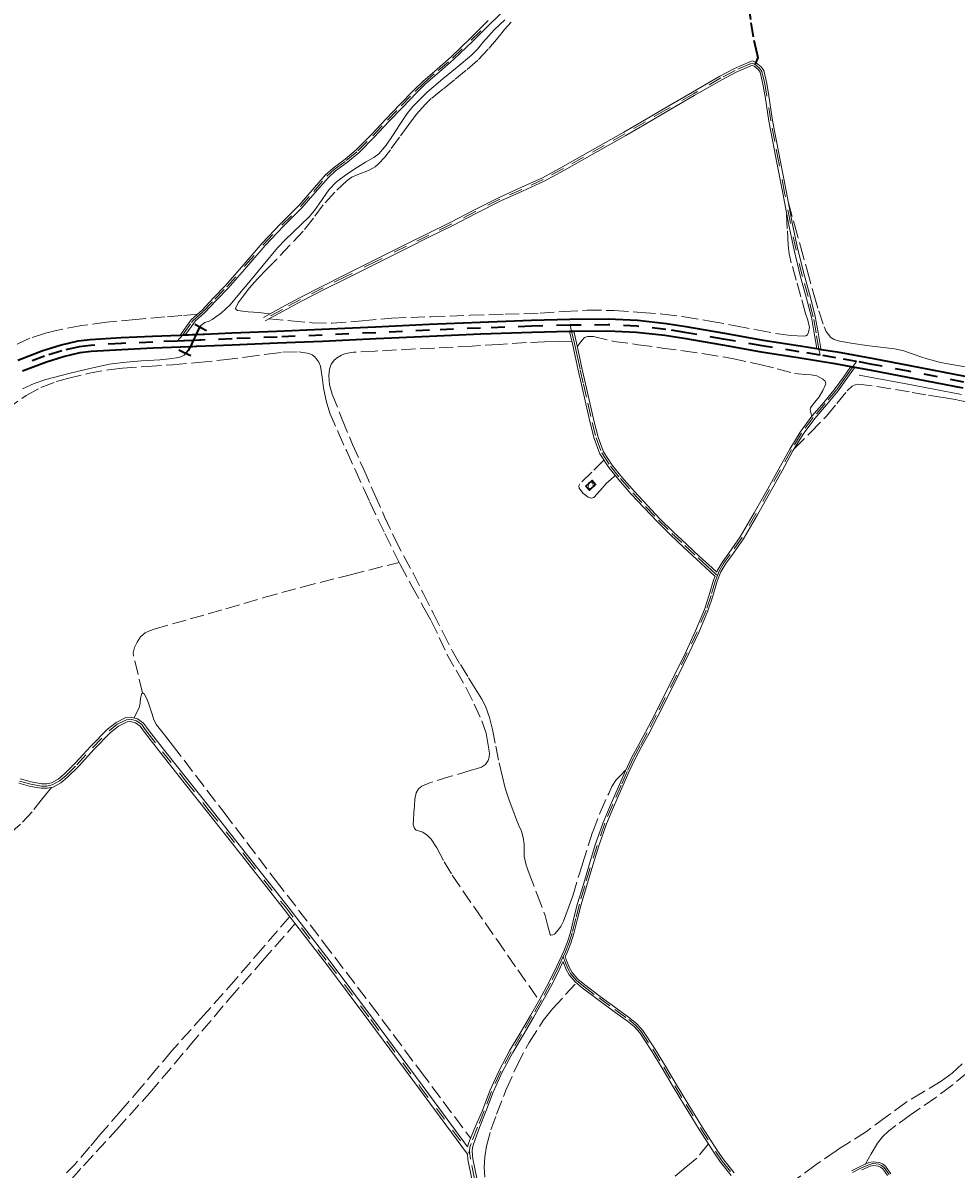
# Model space of a CAD drawing. Header units: metres. Extents: x 397317 to 400830, y 4588008 to 4590370.
# Tile 65 of 88: x 400138 to 400484, y 4588400 to 4588825. Entities that reach past the tile are written whole.
import ezdxf
from ezdxf.enums import TextEntityAlignment as Align

# ---------------------------------------------------------------- set-up
doc = ezdxf.new("R2010")
doc.units = ezdxf.units.M
doc.header["$MEASUREMENT"] = 0
doc.linetypes.add('bt5mv20_nopinta', pattern=[10, 5, -5])
doc.linetypes.add('bt5mv20_tlin1', pattern=[7, 5.25, -1.75])
for name, color, linetype, lineweight in [('EDI01_CN', 7, 'Continuous', 15), ('EDI01_LN', 7, 'Continuous', 15), ('FLU01_LN', 7, 'Continuous', 15), ('FLU03_LN', 7, 'Continuous', 15), ('PAR01_LN', 7, 'Continuous', 15), ('PON02_LN', 7, 'Continuous', 15), ('VIA01_LN', 7, 'Continuous', 15), ('VIA04_LN', 7, 'Continuous', 15), ('VIA16_LN', 7, 'Continuous', 15), ('VIA19_LN', 7, 'Continuous', 15), ('VIA21_LN', 7, 'Continuous', 15), ('VIA23_LN', 7, 'Continuous', 15)]:
    doc.layers.add(name, color=color, linetype=linetype, lineweight=lineweight)
doc.styles.add('034', font='txt')

msp = doc.modelspace()

# ---------------------------------------------------------------- linework, layer by layer
at = {"layer": 'EDI01_LN', "color": 1, "linetype": 'Continuous', "lineweight": 35}
msp.add_polyline3d([(400346.92, 4588653.24, 188.86), (400349.19, 4588655.29, 188.86), (400350.51, 4588653.83, 188.86), (400348.24, 4588651.78, 188.86), (400346.92, 4588653.24, 188.86)], dxfattribs=at)
at = {"layer": 'FLU01_LN', "color": 150, "linetype": 'Continuous', "lineweight": 15}
for points in [[(400316.82, 4588826.19, 182.63), (400312.89, 4588822.54, 182.38), (400308.75, 4588817.75, 182.19), (400306.71, 4588815.33, 182.09), (400304.5, 4588813.1, 181.99), (400299.17, 4588808.67, 181.74), (400293.8, 4588804.28, 181.47), (400288.06, 4588799.38, 181.1), (400282.67, 4588794.1, 180.73), (400280.63, 4588791.5, 180.64), (400277.95, 4588787.33, 180.59), (400275.25, 4588783.17, 180.49), (400272.87, 4588779.72, 180.34), (400270.13, 4588776.55, 180.18), (400268.26, 4588775.12, 180.07), (400265.21, 4588773.36, 179.9), (400262.17, 4588771.59, 179.74), (400258.22, 4588768.96, 179.58), (400254.42, 4588766.09, 179.5), (400251.59, 4588763.1, 179.48), (400248.01, 4588758, 179.51), (400246.22, 4588755.46, 179.51), (400244.24, 4588753.1, 179.5), (400238.3, 4588747.44, 179.4), (400235.32, 4588744.6, 179.34), (400232.54, 4588741.59, 179.29), (400227.18, 4588735.18, 179.32), (400221.84, 4588728.77, 179.31), (400218.41, 4588724.65, 179.17), (400214.99, 4588720.52, 179), (400211.81, 4588717.57, 178.87), (400208.28, 4588715.06, 178.7), (400207.18, 4588714.46, 178.54), (400205.55, 4588713.89, 178.34), (400204.1, 4588712.79, 178.16), (400203.74, 4588712.26, 178.09)], [(400198.44, 4588702.44, 177.24), (400197.89, 4588701.82, 177.18), (400196.97, 4588701.26, 177.1), (400195.89, 4588700.93, 177.03), (400192.41, 4588700.44, 176.86), (400188.92, 4588700.11, 176.77), (400182.05, 4588699.67, 176.78), (400175.18, 4588699.12, 176.77), (400170.25, 4588698.41, 176.69), (400162.93, 4588696.89, 176.56), (400155.64, 4588695.13, 176.43), (400146.64, 4588692.77, 176.28), (400142.25, 4588691.24, 176.21), (400137.96, 4588689.29, 176.13)], [(400448.23, 4588694.44, 184.57), (400452.29, 4588693.7, 184.5), (400465.74, 4588691.15, 184.23), (400486.21, 4588687.19, 183.79)]]:
    msp.add_polyline3d(points, dxfattribs=at)
at = {"layer": 'FLU03_LN', "color": 150, "linetype": 'bt5mv20_nopinta', "lineweight": 35}
msp.add_polyline3d([(400203.74, 4588712.26, 178.09), (400203.01, 4588710.98, 178), (400202.33, 4588709.52, 177.87), (400201.29, 4588707.28, 177.68), (400200.25, 4588705.04, 177.48), (400200.2, 4588704.94, 177.47), (400199.39, 4588703.51, 177.35), (400198.44, 4588702.44, 177.24)], dxfattribs=at)
at = {"layer": 'PAR01_LN', "color": 3, "linetype": 'bt5mv20_tlin1', "lineweight": 15}
for points in [[(400319.24, 4588825.4, 184.33), (400316.72, 4588822.61, 183.99), (400314.33, 4588819.65, 183.73), (400310.7, 4588815.33, 183.64), (400306.88, 4588811.22, 183.55), (400302.55, 4588807.51, 183.22), (400298.14, 4588803.9, 182.91), (400293.85, 4588800.45, 182.86), (400289.58, 4588796.97, 182.78), (400287.27, 4588794.79, 182.66), (400284.14, 4588791.19, 182.47), (400281.21, 4588787.42, 182.28), (400277.78, 4588782.71, 182.07), (400274.39, 4588777.97, 181.85), (400272.3, 4588775.3, 181.49), (400270.05, 4588772.77, 181.1), (400268.81, 4588771.72, 181.02), (400266.27, 4588770.35, 180.9), (400262.13, 4588768.73, 180.78), (400260.14, 4588767.79, 180.75), (400258.37, 4588766.55, 180.73), (400253.76, 4588762.23, 180.75), (400249.51, 4588757.54, 180.76), (400245.83, 4588752.6, 180.59), (400242.02, 4588747.79, 180.43), (400237.17, 4588742.6, 180.5), (400232.27, 4588737.46, 180.55), (400228.68, 4588733.79, 180.47), (400225.08, 4588730.11, 180.36), (400222.16, 4588726.76, 180.24), (400219.39, 4588723.22, 180.13), (400217.95, 4588721.22, 180.11), (400217.01, 4588719.17, 180.1), (400217.17, 4588718.7, 180.08), (400217.64, 4588718.39, 180.06), (400221.62, 4588717.86, 180.06), (400225.6, 4588717.59, 180.04), (400227.64, 4588717.34, 179.98), (400229.67, 4588717.08, 179.91)], [(400422.06, 4588758.36, 187.44), (400424.3, 4588750.32, 187.51), (400426.54, 4588742.27, 187.58), (400429.02, 4588733.3, 187.41), (400431.49, 4588724.33, 187.14), (400433.26, 4588718.31, 187.12), (400435.25, 4588712.34, 187.1), (400436.04, 4588710.63, 187.06), (400437.83, 4588708.4, 186.98), (400438.97, 4588707.6, 186.94), (400441, 4588706.97, 186.92), (400446.04, 4588706.16, 186.9), (400451.08, 4588705.35, 186.87), (400456.25, 4588704.8, 186.76), (400461.42, 4588704.21, 186.51), (400464.84, 4588703.39, 186.31), (400466.81, 4588702.73, 186.15), (400468.73, 4588702.07, 185.94), (400471.12, 4588701.25, 185.55), (400473.53, 4588700.43, 185.19), (400478.4, 4588699.1, 184.8), (400483.33, 4588698.16, 184.51), (400493.25, 4588696.62, 184.23)], [(400229.43, 4588715.32, 179.88), (400237.44, 4588714.57, 180.02), (400245.45, 4588713.81, 180.16), (400252.82, 4588713.63, 180.29), (400263.88, 4588714.57, 180.53), (400274.96, 4588715.52, 180.84), (400289.45, 4588716.07, 181.34), (400303.95, 4588716.59, 181.86), (400316.95, 4588716.97, 182.29), (400329.94, 4588717.34, 182.72), (400338.68, 4588717.96, 183.01), (400347.41, 4588718.55, 183.36), (400357.43, 4588718.38, 183.84), (400367.45, 4588717.69, 184.34), (400375.45, 4588717.01, 184.78), (400383.41, 4588716.03, 185.11), (400392.91, 4588714.43, 185.28), (400402.38, 4588712.72, 185.43), (400410.32, 4588711.21, 185.56), (400418.25, 4588709.68, 185.7), (400422.97, 4588709.06, 185.89), (400427.71, 4588708.83, 186.17), (400428.46, 4588708.94, 186.23), (400429.07, 4588709.41, 186.29), (400429.55, 4588710.37, 186.32), (400429.8, 4588712.1, 186.3), (400429.26, 4588714.74, 186.2), (400428.43, 4588717.32, 186.19), (400426.66, 4588723.46, 186.59), (400424.94, 4588729.63, 186.93), (400423.11, 4588736.09, 187.03), (400422.35, 4588739.35, 187.07), (400421.93, 4588742.65, 187.12), (400421.6, 4588748.73, 187.2), (400421.27, 4588754.8, 187.28)], [(400202.87, 4588717.01, 179.25), (400196.99, 4588716.52, 179.07), (400190.73, 4588716, 178.89), (400179.93, 4588715.06, 178.76), (400169.14, 4588714.06, 178.78), (400159.78, 4588712.78, 178.82), (400150.48, 4588710.95, 178.84), (400146.51, 4588709.99, 178.79), (400140.7, 4588708.09, 178.67), (400135.09, 4588705.55, 178.51)], [(400341.69, 4588706.96, 183.22), (400336.63, 4588706.84, 183.4), (400331.57, 4588706.72, 183.58), (400324.85, 4588706.45, 183.66), (400314.77, 4588705.8, 183.38), (400304.69, 4588705.16, 183), (400290.69, 4588704.45, 182.6), (400276.69, 4588703.75, 182.19), (400268.71, 4588703.33, 181.89), (400260.73, 4588702.89, 181.63), (400257.7, 4588702.37, 181.62), (400256.23, 4588701.81, 181.65), (400254.78, 4588700.99, 181.67), (400253.66, 4588700.09, 181.69), (400252.41, 4588698.48, 181.72), (400251.76, 4588696.63, 181.77), (400251.55, 4588694.31, 181.86), (400251.84, 4588690.77, 182.03), (400252.81, 4588687.36, 182.21), (400256.51, 4588677.96, 182.78), (400260.4, 4588668.64, 183.36), (400264.5, 4588659.34, 183.82), (400268.62, 4588650.05, 184.28), (400272.27, 4588641.85, 184.95), (400276.01, 4588633.71, 185.65), (400279.36, 4588627.28, 186.01), (400282.8, 4588620.88, 186.39), (400286.56, 4588613.49, 186.98), (400290.32, 4588606.09, 187.58), (400293.87, 4588599, 188.04), (400297.44, 4588592, 188.5), (400300.35, 4588587.01, 189.18), (400303.42, 4588582.07, 189.89), (400305.86, 4588578.13, 190.24), (400308.29, 4588574.18, 190.48), (400309.64, 4588571.55, 190.59), (400311.18, 4588567.34, 190.74), (400312.29, 4588562.99, 190.89), (400313.54, 4588556.76, 191.14), (400314.78, 4588550.54, 191.28), (400315.85, 4588545.85, 191.23), (400317.02, 4588541.19, 191.13), (400318.45, 4588536.76, 191.06), (400319.79, 4588533.12, 190.54), (400321.13, 4588529.48, 190.03), (400322.05, 4588527.36, 189.7), (400323, 4588525.22, 189.38), (400323.67, 4588522.83, 189.24), (400324.04, 4588520.38, 189.14), (400323.97, 4588518.09, 188.93), (400323.98, 4588515.82, 188.71), (400324.79, 4588512.65, 188.39), (400325.82, 4588509.54, 188.06), (400328.82, 4588501.74, 187.59), (400331.87, 4588493.97, 187.1), (400332.71, 4588490.45, 186.61), (400333.66, 4588486.94, 186.01), (400333.96, 4588486.69, 185.93), (400334.67, 4588486.7, 185.79), (400335.28, 4588487.05, 185.69), (400336.24, 4588488.15, 185.74), (400337.57, 4588489.91, 186.21), (400338.6, 4588491.86, 186.58), (400340.39, 4588496.56, 186.75), (400342.05, 4588501.29, 186.97), (400345.69, 4588513.16, 187.98), (400349.44, 4588525.01, 188.95), (400352.24, 4588532.15, 189.43), (400355.37, 4588539.17, 189.88), (400356.54, 4588541.83, 190.06), (400358.12, 4588544.21, 190.13), (400359.89, 4588546.01, 190.08), (400361.67, 4588547.82, 190.02)], [(400343.73, 4588704.84, 183.59), (400344.61, 4588706.14, 183.8), (400345.48, 4588707.43, 184), (400346.45, 4588708.36, 184.16), (400347.53, 4588708.76, 184.25), (400349.77, 4588708.76, 184.35), (400357.26, 4588706.93, 184.53), (400366.25, 4588705.68, 185.15), (400375.24, 4588704.44, 185.71), (400383.01, 4588703.4, 186.1), (400390.77, 4588702.35, 186.48), (400401.14, 4588700.56, 186.99), (400411.44, 4588698.4, 187.48), (400417.86, 4588696.74, 187.57), (400424.25, 4588694.96, 187.46), (400428.37, 4588694.61, 187.3), (400430.46, 4588694.51, 187.21), (400432.54, 4588694.09, 187.17), (400434.86, 4588692.94, 187.22), (400435.67, 4588692.11, 187.25), (400435.87, 4588691.17, 187.27), (400434.86, 4588688.74, 187.27), (400433.44, 4588686.32, 187.26), (400431.2, 4588683.68, 187.37), (400430.29, 4588682.33, 187.39), (400430.1, 4588681.63, 187.36), (400430.18, 4588680.9, 187.29), (400430.45, 4588680.01, 187.18), (400430.72, 4588679.11, 187.06)], [(400131.96, 4588681.65, 176.48), (400139.26, 4588686.82, 176.73), (400144.78, 4588689.79, 176.89), (400150.61, 4588691.98, 177.03), (400154.62, 4588693.12, 177.11), (400162.22, 4588694.97, 177.16), (400169.86, 4588696.41, 177.14), (400175.01, 4588697.01, 177.18), (400184.31, 4588697.64, 177.38), (400193.61, 4588698.28, 177.66), (400203.09, 4588699.12, 177.99), (400212.56, 4588700.02, 178.34), (400220.62, 4588701.06, 178.66), (400228.66, 4588702.23, 178.99), (400234.52, 4588702.92, 179.23), (400240.4, 4588703.02, 179.47), (400244.31, 4588702.4, 179.65), (400245.42, 4588701.95, 179.71), (400246.4, 4588701.22, 179.79), (400247.89, 4588699.21, 179.94), (400248.48, 4588697.67, 180.04), (400249.11, 4588693.64, 180.26), (400249.65, 4588689.63, 180.49), (400250.62, 4588684.89, 180.78), (400252, 4588680.26, 181.1), (400255.04, 4588673.2, 181.63), (400258.19, 4588666.2, 182.2), (400261.33, 4588659.33, 182.79), (400264.46, 4588652.45, 183.39), (400266.78, 4588647.27, 183.84), (400272.34, 4588635.66, 184.45), (400277.63, 4588624.93, 185.12)], [(400424.26, 4588667.15, 187.76), (400430.23, 4588673.17, 187.77), (400436.2, 4588679.18, 187.78), (400440, 4588683.83, 187.63), (400443.84, 4588688.61, 187.31), (400445.72, 4588690.29, 187.16), (400446.79, 4588690.83, 187.07), (400447.92, 4588690.99, 187), (400454.84, 4588690.19, 186.82), (400461.75, 4588689.06, 186.59), (400467.89, 4588688.01, 186.05), (400474.04, 4588686.96, 185.5), (400479.46, 4588686.07, 185.11), (400484.88, 4588685.17, 184.74), (400488.07, 4588684.52, 184.67), (400491.23, 4588683.86, 184.41), (400493.25, 4588683.49, 184.03), (400495.26, 4588683.12, 183.65)], [(400353.62, 4588662.86, 186.45), (400349.15, 4588658.46, 186.62), (400344.67, 4588654.06, 186.79), (400344.31, 4588653.3, 186.79), (400344.41, 4588652.45, 186.79), (400345.81, 4588650.56, 186.8), (400347.82, 4588649.1, 186.81), (400348.9, 4588648.73, 186.82), (400349.88, 4588648.98, 186.84), (400352.24, 4588651.62, 186.91), (400354.61, 4588654.27, 186.91), (400356.21, 4588655.72, 186.86), (400357.8, 4588657.16, 186.8)], [(400182.5, 4588576.56, 178.16), (400180.83, 4588583.33, 178.41), (400179.16, 4588590.09, 178.66), (400179.06, 4588591.39, 178.69), (400179.53, 4588593.34, 178.67), (400180.44, 4588595.29, 178.66), (400181.69, 4588597.31, 178.68), (400183.4, 4588598.79, 178.72), (400185.09, 4588599.59, 178.82), (400186.83, 4588600.18, 178.93), (400200.11, 4588603.96, 179.42), (400213.38, 4588607.73, 180.02), (400227.43, 4588611.85, 181.25), (400241.54, 4588615.76, 182.53), (400259.59, 4588620.35, 183.82), (400277.63, 4588624.93, 185.12)], [(400277.63, 4588624.93, 185.12), (400278.03, 4588624.13, 185.17), (400282.38, 4588616.08, 185.93), (400286.82, 4588608.09, 186.78), (400289.55, 4588603.23, 187.27), (400292.5, 4588597.08, 187.79), (400295.4, 4588590.91, 188.25), (400298.94, 4588584.67, 188.66), (400302.54, 4588578.45, 189.03), (400305.54, 4588572.37, 189.37), (400308.29, 4588566.1, 189.69), (400309.9, 4588561.62, 189.87), (400310.51, 4588557.91, 189.92), (400311.12, 4588554.21, 189.98), (400311.07, 4588552.65, 189.96), (400310.68, 4588551.48, 189.91), (400309.65, 4588549.94, 189.79), (400308.2, 4588548.98, 189.68), (400306.26, 4588548.36, 189.56), (400304.32, 4588547.79, 189.43), (400296.83, 4588545.57, 188.84), (400289.33, 4588543.33, 188.13), (400286.13, 4588541.96, 187.6), (400284.83, 4588540.88, 187.3), (400283.98, 4588539.44, 187.06), (400283.51, 4588537.05, 186.84), (400283.33, 4588534.64, 186.75), (400283.13, 4588531.96, 186.74), (400282.96, 4588529.28, 186.74), (400282.9, 4588527.73, 186.74), (400283.34, 4588526.2, 186.74), (400283.96, 4588525.62, 186.76), (400285.21, 4588525.26, 186.81), (400286.4, 4588524.84, 186.84), (400288.08, 4588523.69, 186.86), (400289.53, 4588522.28, 186.87), (400291.62, 4588518.98, 186.9), (400294.37, 4588513.85, 186.94), (400297.32, 4588508.87, 186.97), (400305.57, 4588496.91, 186.84), (400313.84, 4588484.98, 186.29), (400321.69, 4588473.73, 185.58), (400329.55, 4588462.47, 184.87)], [(400179.32, 4588567.24, 176.81), (400180.29, 4588569.09, 177.16), (400181.26, 4588570.95, 177.5), (400181.57, 4588572.7, 177.61), (400181.72, 4588574.55, 177.67), (400182.07, 4588575.84, 177.93), (400182.27, 4588576.36, 178.07), (400182.5, 4588576.56, 178.16)], [(400182.5, 4588576.56, 178.16), (400183.03, 4588576.12, 178.22), (400183.89, 4588574.52, 178.28), (400184.7, 4588572.72, 178.3), (400186.04, 4588568.57, 178.26), (400186.69, 4588566.54, 178.24), (400187.7, 4588564.69, 178.24), (400190.66, 4588560.91, 178.25), (400193.65, 4588557.15, 178.33), (400212.71, 4588532.09, 179.39), (400231.79, 4588507.04, 180.46), (400249.51, 4588484.07, 181.52), (400267.09, 4588460.99, 182.4), (400285.61, 4588436.16, 183.04), (400304.12, 4588411.33, 183.67)], [(400106.81, 4588501.6, 177.36), (400115.19, 4588508.92, 176.85), (400123.56, 4588516.24, 176.34), (400133.3, 4588524.32, 176.01), (400137.98, 4588528.54, 176), (400142.19, 4588533.2, 176.07), (400145.43, 4588537.32, 176.16), (400148.67, 4588541.44, 176.25)], [(400237.06, 4588493.59, 179.63), (400227.07, 4588481.93, 179.56), (400217.09, 4588470.28, 179.48), (400205.16, 4588456.91, 179.71), (400193.21, 4588443.57, 180.48), (400187.67, 4588436.99, 181.07), (400182.14, 4588430.4, 181.69), (400174.43, 4588421.45, 182.31), (400166.69, 4588412.52, 182.92), (400162.96, 4588408.1, 183.52), (400157.36, 4588401.6, 184.85), (400154.29, 4588398.42, 185.4)], [(400145.69, 4588390.99, 187.35), (400146.71, 4588390.26, 187.39), (400148.1, 4588389.79, 187.41), (400149.82, 4588390.15, 187.41), (400151.39, 4588391.23, 187.35), (400156.09, 4588396.15, 186.9), (400160.58, 4588401.11, 186.39), (400172.91, 4588414.57, 184.87), (400185.15, 4588428.12, 183.41), (400200.01, 4588445.65, 181.96), (400214.85, 4588463.24, 180.97), (400226.98, 4588477.09, 180.37), (400239.11, 4588490.93, 179.77)], [(400309.39, 4588396.81, 182.32), (400309.2, 4588400.61, 182.31), (400309.38, 4588404.38, 182.33), (400310.05, 4588408.42, 182.38), (400311.72, 4588414.39, 182.49), (400313.82, 4588420.28, 182.63), (400317.4, 4588429.43, 182.93), (400321.37, 4588438.39, 183.23), (400325.87, 4588446.87, 183.45), (400331.11, 4588454.95, 183.67), (400334.08, 4588458.75, 183.83), (400334.7, 4588459.38, 183.86), (400343.4, 4588469, 183.49)], [(400486.5, 4588438.94, 171.08), (400482.78, 4588435.5, 170.59), (400478.7, 4588432.47, 170.34), (400472.11, 4588428.56, 170.32), (400465.61, 4588424.61, 170.31), (400458.28, 4588419.22, 170.25), (400450.97, 4588413.8, 170.19), (400444.23, 4588409.5, 170.14), (400440.8, 4588407.35, 170.11), (400439.73, 4588406.58, 170.1), (400432.28, 4588401.52, 169.8), (400425.06, 4588396.19, 169.38)], [(400488.49, 4588435.7, 166.01), (400482.67, 4588430.9, 165.68), (400476.69, 4588426.36, 165.45), (400469.67, 4588421.55, 165.52), (400467.37, 4588419.97, 165.56), (400461.93, 4588416.07, 165.59), (400459.29, 4588414.05, 165.6), (400456.91, 4588411.79, 165.56), (400455.08, 4588409.44, 165.47), (400452.74, 4588405.55, 165.28), (400450.45, 4588401.61, 165.07)], [(400392.43, 4588409.18, 172.27), (400388.03, 4588403.91, 173.66), (400384.02, 4588400.57, 173.66), (400378.51, 4588395.99, 173.66)]]:
    msp.add_polyline3d(points, dxfattribs=at)
at = {"layer": 'PON02_LN', "color": 1, "linetype": 'Continuous', "lineweight": 35}
for points in [[(400201.86, 4588713.27, 178.88), (400203.74, 4588712.26, 178.88), (400204.32, 4588711.95, 178.88), (400206.26, 4588710.91, 178.88)], [(400200.42, 4588701.5, 178.44), (400198.44, 4588702.44, 178.44), (400195.9, 4588703.64, 178.44)]]:
    msp.add_polyline3d(points, dxfattribs=at)
at = {"layer": 'VIA01_LN', "color": 6, "linetype": 'bt5mv20_nopinta', "lineweight": 35}
msp.add_polyline3d([(400487.1, 4588691.85, 183.79), (400466.64, 4588695.81, 184.23), (400453.16, 4588698.38, 184.5), (400447.35, 4588699.44, 184.59), (400439.68, 4588700.84, 184.71), (400433.78, 4588701.81, 184.7), (400426.01, 4588703.08, 184.69), (400412.29, 4588705.26, 184.43), (400397.93, 4588707.74, 184.04), (400383.59, 4588710.25, 183.66), (400376.51, 4588711.37, 183.52), (400365.85, 4588712.55, 183.39), (400355.16, 4588713.03, 183.19), (400341.14, 4588712.91, 182.74), (400341, 4588712.91, 182.74), (400326.79, 4588712.55, 182.27), (400307.83, 4588711.86, 181.7), (400288.88, 4588711.09, 181.22), (400269, 4588710.14, 180.79), (400249.12, 4588709.22, 180.38), (400232.4, 4588708.53, 180.09), (400215.69, 4588707.86, 179.78), (400204.08, 4588707.4, 179.46), (400203.6, 4588707.38, 179.45), (400201.29, 4588707.28, 179.39), (400200.97, 4588707.27, 179.38), (400198.07, 4588707.15, 179.29), (400197.79, 4588707.14, 179.28), (400195.36, 4588707.04, 179.21), (400186.27, 4588706.68, 178.93), (400174.71, 4588706.13, 178.61), (400163.21, 4588705.43, 178.34), (400158.94, 4588704.91, 178.28), (400152.55, 4588703.41, 178.23), (400146.17, 4588701.41, 178.17), (400137.08, 4588697.99, 178.04)], dxfattribs=at)
at = {"layer": 'VIA04_LN', "color": 1, "linetype": 'Continuous', "lineweight": 35}
for points in [[(400136.18, 4588699.99, 178.04), (400145.45, 4588703.49, 178.17), (400151.97, 4588705.53, 178.23), (400158.55, 4588707.07, 178.28), (400163.01, 4588707.62, 178.34), (400174.59, 4588708.32, 178.61), (400186.17, 4588708.87, 178.93), (400196.41, 4588709.28, 179.24), (400197.37, 4588709.32, 179.27), (400198.33, 4588709.36, 179.3), (400199.01, 4588709.39, 179.32), (400199.47, 4588709.41, 179.33), (400200.88, 4588709.46, 179.38), (400202.33, 4588709.52, 179.42), (400204.81, 4588709.62, 179.49), (400205.48, 4588709.65, 179.51), (400215.6, 4588710.05, 179.78), (400232.31, 4588710.72, 180.09), (400249.02, 4588711.41, 180.38), (400268.9, 4588712.34, 180.79), (400288.78, 4588713.28, 181.22), (400307.75, 4588714.06, 181.7), (400326.72, 4588714.74, 182.27), (400340.96, 4588715.11, 182.74), (400355.2, 4588715.23, 183.19), (400366.02, 4588714.74, 183.39), (400376.81, 4588713.54, 183.52), (400383.95, 4588712.42, 183.66), (400398.31, 4588709.91, 184.04), (400412.65, 4588707.43, 184.43), (400426.36, 4588705.25, 184.69), (400432.63, 4588704.22, 184.7), (400433.38, 4588704.1, 184.7), (400434.13, 4588703.97, 184.7), (400440.06, 4588703, 184.71), (400453.56, 4588700.54, 184.5), (400467.05, 4588697.97, 184.23), (400487.52, 4588694.01, 183.79)], [(400137.98, 4588695.98, 178.04), (400146.88, 4588699.34, 178.17), (400153.13, 4588701.29, 178.23), (400159.32, 4588702.74, 178.28), (400163.41, 4588703.24, 178.34), (400174.82, 4588703.93, 178.61), (400186.36, 4588704.48, 178.93), (400196.58, 4588704.89, 179.24), (400196.68, 4588704.89, 179.24), (400200.25, 4588705.04, 179.35), (400201.06, 4588705.07, 179.38), (400202.38, 4588705.12, 179.42), (400202.67, 4588705.13, 179.43), (400215.78, 4588705.66, 179.78), (400232.49, 4588706.33, 180.09), (400249.21, 4588707.02, 180.38), (400269.11, 4588707.95, 180.79), (400288.97, 4588708.89, 181.22), (400307.92, 4588709.67, 181.7), (400326.86, 4588710.35, 182.27), (400340.85, 4588710.71, 182.73), (400341.03, 4588710.71, 182.74), (400341.63, 4588710.72, 182.76), (400342.42, 4588710.72, 182.78), (400355.12, 4588710.84, 183.19), (400365.68, 4588710.36, 183.39), (400376.22, 4588709.19, 183.52), (400383.23, 4588708.09, 183.66), (400397.55, 4588705.58, 184.04), (400411.93, 4588703.1, 184.43), (400425.66, 4588700.92, 184.69), (400439.31, 4588698.67, 184.71), (400445.22, 4588697.59, 184.62), (400445.95, 4588697.46, 184.61), (400446.68, 4588697.32, 184.6), (400452.76, 4588696.22, 184.5), (400466.22, 4588693.66, 184.23), (400486.69, 4588689.7, 183.79)]]:
    msp.add_polyline3d(points, dxfattribs=at)
at = {"layer": 'VIA16_LN', "color": 42, "linetype": 'bt5mv20_nopinta', "lineweight": 15}
for points in [[(400195.36, 4588707.04, 179.21), (400197.37, 4588709.32, 179.27), (400200.65, 4588713.88, 179.26), (400201.13, 4588714.53, 179.26), (400204.98, 4588717.95, 179.25), (400209.33, 4588722.57, 179.3), (400213.73, 4588727.15, 179.38), (400220.59, 4588735.01, 179.57), (400227.4, 4588742.92, 179.76), (400234.15, 4588750, 179.81), (400241.03, 4588756.94, 179.87), (400245.96, 4588762.56, 180.14), (400250.89, 4588768.17, 180.49), (400253.57, 4588770.7, 180.6), (400258.06, 4588774.01, 180.68), (400262.34, 4588777.55, 180.82), (400267.88, 4588783.23, 181.18), (400273.36, 4588788.95, 181.54), (400278.45, 4588794.31, 181.81), (400283.55, 4588799.66, 182.06), (400286.88, 4588802.87, 182.22), (400292.17, 4588807.39, 182.45), (400297.4, 4588811.97, 182.68), (400304.35, 4588818.66, 182.89), (400311.2, 4588825.48, 183.07)], [(400433.78, 4588701.81, 184.7), (400433.38, 4588704.1, 184.7), (400432.33, 4588710.09, 185.21), (400431.27, 4588716.05, 185.83), (400429.37, 4588723.54, 186.12), (400427.25, 4588731.01, 186.39), (400424.86, 4588740.86, 186.73), (400422.78, 4588750.77, 187.08), (400420.62, 4588762.05, 187.62), (400418.45, 4588773.33, 188.23), (400416.96, 4588781.06, 188.62), (400415.47, 4588788.79, 188.89), (400414.08, 4588797.93, 188.98), (400413.32, 4588802.51, 189), (400412.21, 4588807.08, 189.01), (400411.35, 4588808.29, 189.02), (400409.69, 4588809.67, 189.03), (400409.61, 4588809.69, 189.03), (400408.78, 4588809.97, 189.02), (400408.05, 4588809.91, 189.01), (400407.89, 4588809.9, 189.01), (400402.31, 4588807.45, 188.87), (400396.96, 4588804.64, 188.72), (400386.78, 4588798.75, 188.45), (400376.61, 4588792.84, 188.17), (400368.99, 4588788.4, 188.07), (400361.36, 4588783.95, 187.98), (400353.7, 4588779.57, 187.64), (400346.02, 4588775.25, 186.96), (400338.59, 4588771.09, 186.11), (400331.13, 4588767.01, 185.26), (400323.1, 4588763.3, 184.45), (400315.02, 4588759.67, 183.76), (400305.98, 4588755.08, 183.08), (400296.96, 4588750.42, 182.43), (400288.64, 4588746.3, 181.85), (400280.32, 4588742.19, 181.36), (400269.2, 4588736.64, 180.95), (400258.09, 4588731.06, 180.63), (400249.53, 4588726.82, 180.39), (400241.05, 4588722.44, 180.17), (400234.34, 4588718.8, 180.01), (400227.63, 4588715.16, 179.85)], [(400341.14, 4588712.91, 182.74), (400341.63, 4588710.72, 182.76), (400342.65, 4588706.19, 183.34), (400343.66, 4588701.66, 184.08), (400344.84, 4588696.36, 184.47), (400346.03, 4588691.05, 184.83), (400347.63, 4588683.96, 185.31), (400349.25, 4588676.88, 185.76), (400350.71, 4588671.14, 186.04), (400352.8, 4588665.55, 186.32), (400356.01, 4588660.57, 186.61), (400359.73, 4588656, 186.91), (400364.34, 4588650.78, 187.26), (400369.05, 4588645.64, 187.6), (400373.85, 4588640.6, 188.01), (400378.81, 4588635.71, 188.41), (400383.68, 4588631.15, 188.69), (400388.57, 4588626.61, 188.81), (400391.86, 4588623.57, 188.86), (400395.15, 4588620.53, 188.9), (400395.68, 4588620.04, 188.9)], [(400447.35, 4588699.44, 184.59), (400445.95, 4588697.46, 184.61), (400442.96, 4588693.23, 185.01), (400439.97, 4588689.02, 185.67), (400435.66, 4588683.85, 186.43), (400431.27, 4588678.72, 187.06), (400426.94, 4588672.87, 187.51), (400423.14, 4588666.63, 187.8), (400419.08, 4588659.28, 188.04), (400415.02, 4588651.93, 188.23), (400409.93, 4588642.93, 188.4), (400404.76, 4588633.99, 188.56), (400400.47, 4588627.91, 188.7), (400398.26, 4588624.91, 188.78), (400396.34, 4588621.73, 188.86), (400395.68, 4588620.04, 188.9)], [(400395.68, 4588620.04, 188.9), (400394.95, 4588618.16, 188.95), (400393.34, 4588612.65, 189.11), (400391.51, 4588607.22, 189.26), (400388.19, 4588599.22, 189.37), (400384.54, 4588591.38, 189.46), (400380.48, 4588583.05, 189.66), (400376.36, 4588574.75, 189.91), (400373.04, 4588568.2, 190.15), (400369.67, 4588561.67, 190.38), (400367.11, 4588557.05, 190.41), (400364.59, 4588552.41, 190.27), (400362.21, 4588547.37, 190.01), (400359.98, 4588542.27, 189.65), (400356.92, 4588535.23, 188.95), (400353.93, 4588528.18, 188.26), (400351.06, 4588519.96, 187.56), (400348.51, 4588511.62, 186.91), (400346.49, 4588504.91, 186.4), (400344.5, 4588498.19, 185.89), (400343.15, 4588492.85, 185.56), (400341.83, 4588487.49, 185.3), (400340.7, 4588483.94, 185.15), (400339.3, 4588480.48, 185.05), (400338.45, 4588478.57, 185.05), (400338.45, 4588478.56, 185.05)], [(400136.86, 4588543.78, 176.1), (400141.04, 4588542.66, 176.14), (400145.02, 4588541.96, 176.2), (400147.03, 4588541.96, 176.23), (400148.99, 4588542.35, 176.26), (400151.66, 4588543.87, 176.24), (400154.02, 4588545.79, 176.22), (400158.12, 4588549.81, 176.27), (400163.92, 4588556.15, 176.52), (400170.04, 4588562.44, 176.74), (400173.12, 4588564.87, 176.76), (400176.49, 4588566.56, 176.76), (400177.95, 4588566.72, 176.78), (400180.25, 4588566.15, 176.84), (400182.24, 4588564.73, 176.93), (400183.23, 4588563.33, 177.08), (400184.22, 4588561.94, 177.21), (400189.93, 4588554.64, 177.7), (400198.58, 4588543.72, 177.85), (400207.24, 4588532.81, 178.01), (400221.31, 4588515.03, 178.61), (400235.32, 4588497.22, 179.47), (400251.37, 4588476.39, 180.55), (400267.13, 4588455.34, 181.55), (400285.51, 4588430.43, 182.56), (400303.89, 4588405.53, 183.58)], [(400338.45, 4588478.56, 185.05), (400338.29, 4588478.21, 185.05), (400336.67, 4588474.58, 185.04), (400333.81, 4588468.79, 185.02), (400330.4, 4588462.6, 184.88), (400326.91, 4588456.47, 184.69), (400323.07, 4588449.94, 184.49), (400319.21, 4588443.41, 184.29), (400315.31, 4588436.17, 184.18), (400311.88, 4588428.68, 184.14), (400309.15, 4588421.43, 184.14), (400306.73, 4588415.41, 183.87), (400304.32, 4588409.4, 183.6), (400303.93, 4588408, 183.57), (400303.79, 4588406.53, 183.57), (400303.89, 4588405.53, 183.58)], [(400338.45, 4588478.56, 185.05), (400339.33, 4588476.39, 184.91), (400340.22, 4588474.24, 184.6), (400341.29, 4588472.34, 184.22), (400343.48, 4588469.86, 183.58), (400346.04, 4588467.68, 183.03), (400351.82, 4588463.36, 182.24), (400357.63, 4588459.07, 181.47), (400362.84, 4588455.3, 180.65), (400365.29, 4588453.24, 180.2), (400367.46, 4588450.86, 179.78), (400371.72, 4588444.33, 178.84), (400375.79, 4588437.72, 177.91), (400379.96, 4588430.77, 176.82), (400384.11, 4588423.81, 175.59), (400389.58, 4588414.97, 173.48), (400395.15, 4588406.23, 171.52), (400397.47, 4588402.83, 171.02), (400401.35, 4588398, 170.57)], [(400308.26, 4588381.79, 183.92), (400308.26, 4588381.81, 183.92), (400308.28, 4588382.58, 183.92), (400307.65, 4588385.77, 183.8), (400307.01, 4588388.96, 183.68), (400305.55, 4588396.27, 183.61), (400304.09, 4588403.58, 183.6), (400303.89, 4588405.53, 183.58)], [(400445.75, 4588398.56, 165.89), (400448.92, 4588400.19, 165.44), (400452.14, 4588401.56, 164.78), (400453.48, 4588401.87, 164.43), (400455.55, 4588401.64, 163.81), (400456.58, 4588401.16, 163.53), (400457.57, 4588400.42, 163.3), (400459.41, 4588397.82, 162.87)]]:
    msp.add_polyline3d(points, dxfattribs=at)
at = {"layer": 'VIA19_LN', "color": 7, "linetype": 'Continuous', "lineweight": 15}
for points in [[(400198.33, 4588709.36, 179.3), (400199.92, 4588711.49, 179.28), (400201.72, 4588714.04, 179.26), (400202.18, 4588714.53, 179.26), (400205.49, 4588717.48, 179.25), (400209.84, 4588722.09, 179.3), (400214.24, 4588726.68, 179.38), (400221.12, 4588734.55, 179.57), (400227.92, 4588742.45, 179.76), (400234.64, 4588749.51, 179.81), (400241.54, 4588756.47, 179.87), (400246.48, 4588762.1, 180.14), (400251.39, 4588767.69, 180.49), (400254.02, 4588770.16, 180.6), (400258.49, 4588773.46, 180.68), (400262.81, 4588777.04, 180.82), (400268.38, 4588782.74, 181.18), (400273.86, 4588788.47, 181.54), (400278.96, 4588793.83, 181.81), (400284.04, 4588799.17, 182.06), (400287.35, 4588802.36, 182.22), (400292.63, 4588806.86, 182.45), (400297.87, 4588811.46, 182.68), (400304.84, 4588818.17, 182.89), (400311.68, 4588824.98, 183.07), (400316.71, 4588829.74, 183.31)], [(400196.41, 4588709.28, 179.24), (400196.85, 4588709.78, 179.27), (400200.08, 4588714.4, 179.26), (400200.54, 4588714.96, 179.26), (400202.87, 4588717.01, 179.25), (400204.47, 4588718.42, 179.25), (400208.83, 4588723.05, 179.3), (400213.22, 4588727.62, 179.38), (400220.07, 4588735.47, 179.57), (400226.88, 4588743.39, 179.76), (400233.65, 4588750.48, 179.81), (400240.52, 4588757.41, 179.87), (400245.43, 4588763.02, 180.14), (400250.39, 4588768.65, 180.49), (400253.12, 4588771.23, 180.6), (400257.63, 4588774.56, 180.68), (400261.87, 4588778.06, 180.82), (400267.38, 4588783.71, 181.18), (400272.86, 4588789.43, 181.54), (400277.95, 4588794.79, 181.81), (400283.06, 4588800.15, 182.06), (400286.41, 4588803.39, 182.22), (400291.72, 4588807.91, 182.45), (400296.93, 4588812.48, 182.68), (400303.87, 4588819.16, 182.89), (400310.72, 4588825.98, 183.07)], [(400434.13, 4588703.97, 184.7), (400434.09, 4588704.22, 184.7), (400433.04, 4588710.21, 185.21), (400431.97, 4588716.2, 185.83), (400430.06, 4588723.73, 186.12), (400427.95, 4588731.19, 186.39), (400425.56, 4588741.02, 186.73), (400423.49, 4588750.91, 187.08), (400421.32, 4588762.19, 187.62), (400419.16, 4588773.47, 188.23), (400417.67, 4588781.2, 188.62), (400416.18, 4588788.91, 188.89), (400414.79, 4588798.04, 188.98), (400414.02, 4588802.65, 189), (400412.88, 4588807.38, 189.01), (400411.89, 4588808.79, 189.02), (400410.04, 4588810.31, 189.03), (400409.9, 4588810.36, 189.03), (400408.73, 4588811.04, 189.02), (400407.71, 4588810.61, 189.01), (400402, 4588808.1, 188.87), (400396.61, 4588805.27, 188.72), (400386.42, 4588799.37, 188.45), (400376.25, 4588793.46, 188.17), (400368.62, 4588789.02, 188.07), (400361, 4588784.57, 187.98), (400353.34, 4588780.2, 187.64), (400345.67, 4588775.88, 186.96), (400338.24, 4588771.72, 186.11), (400330.81, 4588767.65, 185.26), (400322.8, 4588763.95, 184.45), (400314.71, 4588760.32, 183.76), (400305.65, 4588755.72, 183.08), (400296.63, 4588751.06, 182.43), (400288.32, 4588746.95, 181.85), (400280, 4588742.84, 181.36), (400268.88, 4588737.28, 180.95), (400257.77, 4588731.7, 180.63), (400249.21, 4588727.46, 180.39), (400240.71, 4588723.08, 180.17), (400234, 4588719.43, 180.01), (400227.29, 4588715.79, 179.85)], [(400432.63, 4588704.22, 184.7), (400431.62, 4588709.96, 185.21), (400430.57, 4588715.9, 185.83), (400428.67, 4588723.35, 186.12), (400426.55, 4588730.83, 186.39), (400424.16, 4588740.7, 186.73), (400422.07, 4588750.63, 187.08), (400419.91, 4588761.91, 187.62), (400417.74, 4588773.19, 188.23), (400416.25, 4588780.92, 188.62), (400414.76, 4588788.67, 188.89), (400413.37, 4588797.82, 188.98), (400412.61, 4588802.36, 189), (400411.54, 4588806.78, 189.01), (400410.82, 4588807.8, 189.02), (400409.33, 4588809.03, 189.03), (400408.69, 4588809.24, 189.02), (400408.07, 4588809.19, 189.01), (400402.62, 4588806.8, 188.87), (400397.31, 4588804.01, 188.72), (400387.14, 4588798.12, 188.45), (400376.97, 4588792.22, 188.17), (400369.35, 4588787.77, 188.07), (400361.72, 4588783.33, 187.98), (400354.05, 4588778.95, 187.64), (400346.37, 4588774.62, 186.96), (400338.94, 4588770.46, 186.11), (400331.45, 4588766.37, 185.26), (400323.4, 4588762.64, 184.45), (400315.33, 4588759.02, 183.76), (400306.31, 4588754.44, 183.08), (400297.29, 4588749.78, 182.43), (400288.96, 4588745.65, 181.85), (400280.64, 4588741.54, 181.36), (400269.52, 4588735.99, 180.95), (400258.41, 4588730.42, 180.63), (400249.86, 4588726.18, 180.39), (400241.39, 4588721.8, 180.17), (400234.68, 4588718.17, 180.01), (400227.97, 4588714.53, 179.85)], [(400348.51, 4588676.7, 185.76), (400346.89, 4588683.79, 185.31), (400345.28, 4588690.88, 184.83), (400344.1, 4588696.19, 184.47), (400342.91, 4588701.49, 184.08), (400341.9, 4588706.02, 183.34), (400340.88, 4588710.55, 182.76), (400340.85, 4588710.71, 182.73)], [(400342.42, 4588710.72, 182.78), (400343.39, 4588706.35, 183.34), (400344.41, 4588701.83, 184.08), (400345.59, 4588696.52, 184.47), (400346.78, 4588691.22, 184.83), (400348.38, 4588684.13, 185.31), (400349.99, 4588677.06, 185.76), (400351.44, 4588671.37, 186.04), (400353.49, 4588665.9, 186.32), (400356.63, 4588661.02, 186.61), (400360.31, 4588656.5, 186.91), (400364.91, 4588651.29, 187.26), (400369.61, 4588646.16, 187.6), (400374.4, 4588641.14, 188.01), (400379.34, 4588636.26, 188.41), (400384.2, 4588631.71, 188.69), (400389.09, 4588627.17, 188.81), (400392.38, 4588624.13, 188.86), (400395.45, 4588621.3, 188.88), (400395.73, 4588622.03, 188.86), (400397.7, 4588625.29, 188.78), (400399.92, 4588628.31, 188.7), (400404.19, 4588634.36, 188.56), (400409.35, 4588643.27, 188.4), (400414.43, 4588652.26, 188.23), (400418.49, 4588659.61, 188.04), (400422.55, 4588666.97, 187.8), (400426.38, 4588673.24, 187.51), (400430.74, 4588679.14, 187.06), (400435.15, 4588684.29, 186.43), (400439.43, 4588689.43, 185.67), (400442.41, 4588693.62, 185.01), (400445.22, 4588697.59, 184.62)], [(400446.68, 4588697.32, 184.6), (400446.5, 4588697.07, 184.61), (400443.51, 4588692.84, 185.01), (400440.51, 4588688.61, 185.67), (400436.18, 4588683.41, 186.43), (400431.8, 4588678.3, 187.06), (400427.51, 4588672.49, 187.51), (400423.73, 4588666.29, 187.8), (400419.67, 4588658.95, 188.04), (400415.61, 4588651.6, 188.23), (400410.52, 4588642.6, 188.4), (400405.33, 4588633.62, 188.56), (400401.02, 4588627.52, 188.7), (400398.83, 4588624.54, 188.78), (400396.95, 4588621.43, 188.86), (400395.59, 4588617.94, 188.95), (400393.98, 4588612.45, 189.11), (400392.14, 4588606.98, 189.26), (400388.81, 4588598.95, 189.37), (400385.15, 4588591.09, 189.46), (400381.08, 4588582.75, 189.66), (400376.96, 4588574.45, 189.91), (400373.64, 4588567.89, 190.15), (400370.27, 4588561.35, 190.38), (400367.7, 4588556.73, 190.41), (400365.19, 4588552.1, 190.27), (400362.82, 4588547.09, 190.01), (400360.6, 4588542, 189.65), (400357.54, 4588534.96, 188.95), (400354.56, 4588527.94, 188.26), (400351.7, 4588519.75, 187.56), (400349.16, 4588511.42, 186.91), (400347.14, 4588504.71, 186.4), (400345.15, 4588498.01, 185.89), (400343.81, 4588492.68, 185.56), (400342.48, 4588487.31, 185.3), (400341.34, 4588483.71, 185.15), (400339.92, 4588480.22, 185.05), (400339.2, 4588478.6, 185.05), (400339.99, 4588476.66, 184.91), (400340.86, 4588474.55, 184.6), (400341.87, 4588472.75, 184.22), (400343.98, 4588470.36, 183.58), (400346.48, 4588468.23, 183.03), (400352.25, 4588463.93, 182.24), (400358.05, 4588459.64, 181.47), (400363.27, 4588455.86, 180.65), (400365.78, 4588453.75, 180.2), (400368.02, 4588451.3, 179.78), (400372.32, 4588444.71, 178.84), (400376.4, 4588438.09, 177.91), (400380.56, 4588431.13, 176.82), (400384.72, 4588424.18, 175.59), (400390.18, 4588415.34, 173.48), (400395.74, 4588406.62, 171.52), (400398.04, 4588403.25, 171.02), (400401.88, 4588398.47, 170.57)], [(400137.1, 4588544.58, 176.1), (400141.22, 4588543.47, 176.14), (400145.09, 4588542.79, 176.2), (400146.95, 4588542.79, 176.23), (400148.69, 4588543.14, 176.26), (400151.19, 4588544.56, 176.24), (400153.46, 4588546.41, 176.22), (400157.52, 4588550.39, 176.27), (400163.31, 4588556.72, 176.52), (400169.48, 4588563.06, 176.74), (400172.67, 4588565.58, 176.76), (400176.25, 4588567.37, 176.76), (400178.01, 4588567.56, 176.78), (400180.61, 4588566.92, 176.84), (400182.84, 4588565.33, 176.93), (400183.91, 4588563.81, 177.08), (400184.89, 4588562.44, 177.21), (400190.58, 4588555.16, 177.7), (400199.23, 4588544.24, 177.85), (400207.89, 4588533.33, 178.01), (400221.96, 4588515.55, 178.61), (400235.98, 4588497.73, 179.47), (400252.03, 4588476.9, 180.55), (400267.8, 4588455.84, 181.55), (400286.18, 4588430.93, 182.56), (400303.02, 4588408.1, 183.57), (400303.03, 4588408.17, 183.57), (400303.46, 4588409.69, 183.6), (400306.06, 4588415.98, 183.87), (400308.51, 4588421.65, 184.14), (400311.26, 4588428.94, 184.14), (400314.71, 4588436.47, 184.18), (400318.62, 4588443.74, 184.29), (400322.49, 4588450.28, 184.49), (400326.32, 4588456.81, 184.69), (400329.81, 4588462.93, 184.88), (400333.21, 4588469.1, 185.02), (400336.05, 4588474.87, 185.04), (400338.68, 4588480.74, 185.05), (400340.07, 4588484.17, 185.15), (400341.18, 4588487.67, 185.3), (400342.5, 4588493.01, 185.56), (400343.85, 4588498.37, 185.89), (400345.85, 4588505.1, 186.4), (400347.86, 4588511.82, 186.91), (400350.42, 4588520.17, 187.56), (400353.3, 4588528.42, 188.26), (400356.3, 4588535.49, 188.95), (400359.36, 4588542.54, 189.65), (400361.59, 4588547.65, 190.01), (400363.99, 4588552.72, 190.27), (400366.52, 4588557.38, 190.41), (400369.07, 4588561.99, 190.38), (400372.44, 4588568.51, 190.15), (400375.76, 4588575.05, 189.91), (400379.87, 4588583.35, 189.66), (400383.93, 4588591.67, 189.46), (400387.57, 4588599.5, 189.37), (400390.88, 4588607.46, 189.26), (400392.69, 4588612.85, 189.11), (400394.31, 4588618.38, 188.95), (400394.85, 4588619.77, 188.92), (400394.63, 4588619.97, 188.9), (400391.34, 4588623.01, 188.86), (400388.05, 4588626.05, 188.81), (400383.16, 4588630.59, 188.69), (400378.28, 4588635.16, 188.41), (400373.31, 4588640.06, 188.01), (400368.49, 4588645.12, 187.6), (400363.77, 4588650.26, 187.26), (400359.15, 4588655.5, 186.91), (400355.39, 4588660.12, 186.61), (400352.11, 4588665.2, 186.32), (400349.97, 4588670.91, 186.04), (400348.51, 4588676.7, 185.76)], [(400304.66, 4588396.09, 183.61), (400303.19, 4588403.44, 183.6), (400303, 4588405.34, 183.58), (400284.84, 4588429.94, 182.56), (400266.46, 4588454.84, 181.55), (400250.71, 4588475.89, 180.55), (400234.66, 4588496.71, 179.47), (400220.66, 4588514.52, 178.61), (400206.59, 4588532.29, 178.01), (400197.93, 4588543.21, 177.85), (400189.27, 4588554.13, 177.7), (400183.55, 4588561.44, 177.21), (400182.55, 4588562.85, 177.08), (400181.64, 4588564.13, 176.93), (400179.9, 4588565.38, 176.84), (400177.89, 4588565.87, 176.78), (400176.73, 4588565.75, 176.76), (400173.57, 4588564.17, 176.76), (400170.6, 4588561.82, 176.74), (400164.52, 4588555.58, 176.52), (400158.72, 4588549.23, 176.27), (400154.58, 4588545.17, 176.22), (400152.13, 4588543.18, 176.24), (400149.29, 4588541.56, 176.26), (400147.11, 4588541.13, 176.23), (400144.95, 4588541.12, 176.2), (400140.86, 4588541.85, 176.14), (400136.62, 4588542.99, 176.1)], [(400400.82, 4588397.53, 170.57), (400396.9, 4588402.4, 171.02), (400394.56, 4588405.84, 171.52), (400388.98, 4588414.59, 173.48), (400383.5, 4588423.44, 175.59), (400379.35, 4588430.4, 176.82), (400375.18, 4588437.35, 177.91), (400371.13, 4588443.95, 178.84), (400366.9, 4588450.42, 179.78), (400364.79, 4588452.72, 180.2), (400362.4, 4588454.74, 180.65), (400357.21, 4588458.5, 181.47), (400351.4, 4588462.8, 182.24), (400345.6, 4588467.13, 183.03), (400342.99, 4588469.35, 183.58), (400340.71, 4588471.93, 184.22), (400339.58, 4588473.93, 184.6), (400338.68, 4588476.13, 184.91), (400338.4, 4588476.8, 185.05), (400337.28, 4588474.29, 185.04), (400334.41, 4588468.48, 185.02), (400331, 4588462.27, 184.88), (400327.5, 4588456.13, 184.69), (400323.65, 4588449.59, 184.49), (400319.8, 4588443.08, 184.29), (400315.92, 4588435.87, 184.18), (400312.5, 4588428.42, 184.14), (400309.79, 4588421.2, 184.14), (400307.52, 4588415.25, 183.87), (400305.18, 4588409.11, 183.6), (400304.83, 4588407.83, 183.57), (400304.71, 4588406.53, 183.57), (400304.99, 4588403.72, 183.6), (400306.45, 4588396.45, 183.61)], [(400445.41, 4588399.18, 165.89), (400448.62, 4588400.83, 165.44), (400451.92, 4588402.24, 164.78), (400453.44, 4588402.59, 164.43), (400455.74, 4588402.33, 163.81), (400456.94, 4588401.77, 163.53), (400458.08, 4588400.92, 163.3), (400460.04, 4588398.15, 162.87)], [(400458.77, 4588397.49, 162.87), (400457.06, 4588399.92, 163.3), (400456.21, 4588400.55, 163.53), (400455.36, 4588400.95, 163.81), (400453.52, 4588401.15, 164.43), (400452.36, 4588400.88, 164.78), (400449.22, 4588399.55, 165.44)]]:
    msp.add_polyline3d(points, dxfattribs=at)
at = {"layer": 'VIA21_LN', "color": 2, "linetype": 'bt5mv20_tlin1', "lineweight": 35}
msp.add_polyline3d([(400407.22, 4588831.48, 188.48), (400408.1, 4588825.05, 188.75), (400409.19, 4588818.66, 188.99), (400409.94, 4588815.43, 189.08), (400410.69, 4588812.2, 189.17), (400409.9, 4588810.36, 189.03)], dxfattribs=at)
at = {"layer": 'VIA23_LN', "color": 42, "linetype": 'bt5mv20_nopinta', "lineweight": 35}
msp.add_polyline3d([(400409.9, 4588810.36, 189.03), (400409.61, 4588809.69, 189.03)], dxfattribs=at)

# ---------------------------------------------------------------- texts
at = {"layer": 'EDI01_CN', "color": 251, "linetype": 'Continuous', "lineweight": 0, "style": '034'}
msp.add_text('D', height=2.5, dxfattribs=at).set_placement((400348.71, 4588653.53), align=Align.MIDDLE_CENTER)

doc.saveas('drawing.dxf')
